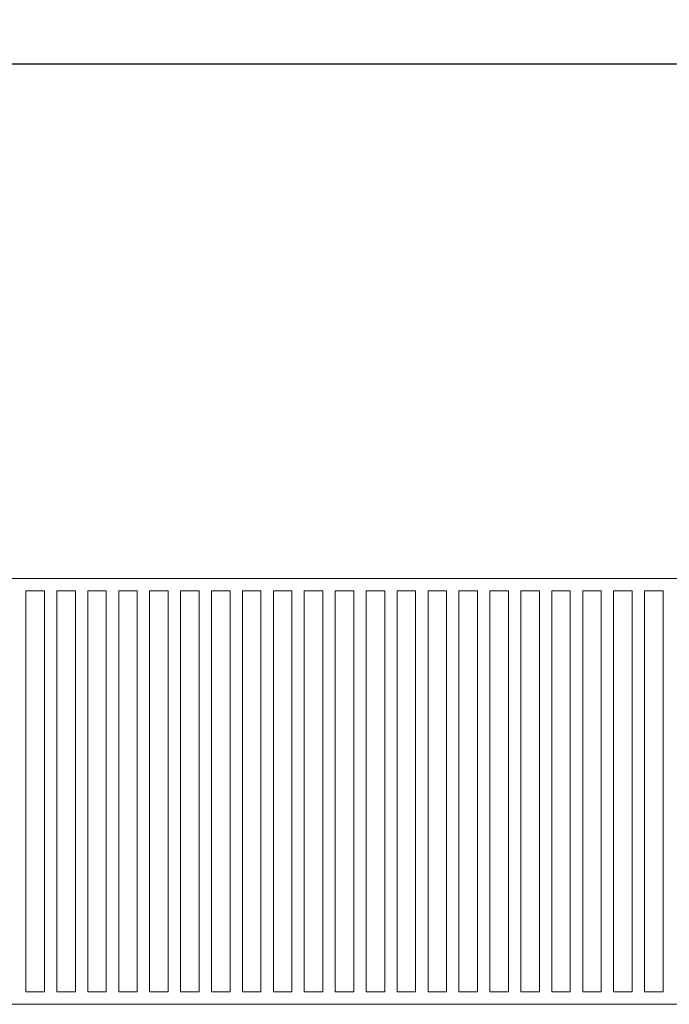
# Model space of a CAD drawing. Header units: inches. Extents: x -96941 to 10978768, y -673 to 1070890.
# Tile 187 of 256: x 61751 to 62276, y 3848 to 4643. Entities that reach past the tile are written whole.
import ezdxf

# ---------------------------------------------------------------- set-up
doc = ezdxf.new("R2010")
doc.units = ezdxf.units.IN
doc.layers.get('Defpoints').update_dxf_attribs({"color": 6, "lineweight": 9})
doc.layers.add('!_A_21_KÓTY', color=3, linetype='Continuous', lineweight=9)
doc.layers.add('!_A_23_ŠRAFY', color=252, linetype='Continuous', lineweight=9)
doc.layers.add('!_A_52_NOVÉ KCIE', color=7, linetype='Continuous', lineweight=13, true_color=0xa30000)
doc.styles.add('Iso CP', font='isocp.shx', dxfattribs={"width": 0.8})
doc.dimstyles.new('1-50', dxfattribs={"dimscale": 50, "dimtxt": 2.5, "dimasz": 1.5, "dimexe": 1.25, "dimexo": 1, "dimtad": 1, "dimdec": 0, "dimrnd": 5, "dimdsep": 46, "dimtxsty": 'Iso CP', "dimblk1": 'OBLIQUE', "dimblk2": 'OBLIQUE', "dimsah": 1, "dimcen": 2.5, "dimclrt": 4, "dimadec": 0, "dimazin": 0, "dimtfac": 1, "dimtdec": 0, "dimtmove": 1, "dimatfit": 3, "dimldrblk": 'OBLIQUE', "dimfxl": 5, "dimfxlon": 1, "dimtfill": 1, "dimtolj": 1, "dimtzin": 0, "dimarcsym": 0})

# ---------------------------------------------------------------- blocks, each defined once
blk = doc.blocks.new('_Oblique')
at = {"color": 0, "linetype": 'ByBlock', "lineweight": -2}
blk.add_line((-0.5, -0.5), (0.5, 0.5), dxfattribs=at)
blk = doc.blocks.new('*D2463')
at = {"layer": '!_A_21_KÓTY', "color": 0, "lineweight": -2, "transparency": 16777216}
for p, q in [((59982.59, 4857.76), (59982.59, 4545.26)), ((62482.59, 4857.76), (62482.59, 4545.26)), ((59982.59, 4607.76), (62482.59, 4607.76))]:
    blk.add_line(p, q, dxfattribs=at)
at = {"layer": 'Defpoints', "color": 0, "transparency": 16777216}
for p in [(59982.59, 5289.83), (62482.59, 5289.83), (62482.59, 4607.76)]:
    blk.add_point(p, dxfattribs=at)
at = {"layer": '!_A_21_KÓTY', "color": 0, "lineweight": -2, "transparency": 16777216, "xscale": 75, "yscale": 75, "zscale": 75, "rotation": 180}
blk.add_blockref('_Oblique', (59982.59, 4607.76), dxfattribs=at)
at = {"layer": '!_A_21_KÓTY', "color": 0, "lineweight": -2, "transparency": 16777216, "xscale": 75, "yscale": 75, "zscale": 75}
blk.add_blockref('_Oblique', (62482.59, 4607.76), dxfattribs=at)
at = {"layer": '!_A_21_KÓTY', "color": 4, "transparency": 16777216, "insert": (61232.59, 4701.52), "char_height": 125, "attachment_point": 5, "style": 'Iso CP', "bg_fill": 3, "box_fill_scale": 1.1, "bg_fill_color": 256, "bg_fill_true_color": 13158600, "bg_fill_transparency": 0}
blk.add_mtext('\\A1;2500', dxfattribs=at)

msp = doc.modelspace()

# ---------------------------------------------------------------- linework, layer by layer
at = {"layer": '!_A_23_ŠRAFY', "color": 14, "true_color": 0xa30000}
for points in [[(61756.233, 3858.126), (61756.233, 4182.126), (61771.233, 4182.126), (61771.233, 3858.126)], [(61781.233, 3858.126), (61781.233, 4182.126), (61796.233, 4182.126), (61796.233, 3858.126)], [(61806.233, 3858.126), (61806.233, 4182.126), (61821.233, 4182.126), (61821.233, 3858.126)], [(61831.233, 3858.126), (61831.233, 4182.126), (61846.233, 4182.126), (61846.233, 3858.126)], [(61856.233, 3858.126), (61856.233, 4182.126), (61871.233, 4182.126), (61871.233, 3858.126)], [(61881.233, 3858.126), (61881.233, 4182.126), (61896.233, 4182.126), (61896.233, 3858.126)], [(61906.233, 3858.126), (61906.233, 4182.126), (61921.233, 4182.126), (61921.233, 3858.126)], [(61931.233, 3858.126), (61931.233, 4182.126), (61946.233, 4182.126), (61946.233, 3858.126)], [(61956.233, 3858.126), (61956.233, 4182.126), (61971.233, 4182.126), (61971.233, 3858.126)], [(61981.233, 3858.126), (61981.233, 4182.126), (61996.233, 4182.126), (61996.233, 3858.126)], [(62006.233, 3858.126), (62006.233, 4182.126), (62021.233, 4182.126), (62021.233, 3858.126)], [(62031.233, 3858.126), (62031.233, 4182.126), (62046.233, 4182.126), (62046.233, 3858.126)], [(62056.233, 3858.126), (62056.233, 4182.126), (62071.233, 4182.126), (62071.233, 3858.126)], [(62081.233, 3858.126), (62081.233, 4182.126), (62096.233, 4182.126), (62096.233, 3858.126)], [(62106.233, 3858.126), (62106.233, 4182.126), (62121.233, 4182.126), (62121.233, 3858.126)], [(62131.233, 3858.126), (62131.233, 4182.126), (62146.233, 4182.126), (62146.233, 3858.126)], [(62156.233, 3858.126), (62156.233, 4182.126), (62171.233, 4182.126), (62171.233, 3858.126)], [(62181.233, 3858.126), (62181.233, 4182.126), (62196.233, 4182.126), (62196.233, 3858.126)], [(62206.233, 3858.126), (62206.233, 4182.126), (62221.233, 4182.126), (62221.233, 3858.126)], [(62231.233, 3858.126), (62231.233, 4182.126), (62246.233, 4182.126), (62246.233, 3858.126)], [(62256.233, 3858.126), (62256.233, 4182.126), (62271.233, 4182.126), (62271.233, 3858.126)]]:
    msp.add_lwpolyline(points, close=True, dxfattribs=at)
at = {"layer": '!_A_52_NOVÉ KCIE'}
msp.add_lwpolyline([(59338.733, 4192.126), (62338.733, 4192.126), (62338.733, 3848.126), (59338.733, 3848.126)], close=True, dxfattribs=at)

# ---------------------------------------------------------------- dimensions: what is measured, and where the dimension line sits
at = {"layer": '!_A_21_KÓTY'}
dim = msp.add_linear_dim(base=(62482.595, 4607.759), p1=(59982.595, 5289.831), p2=(62482.595, 5289.831), dimstyle='1-50', dxfattribs=at)
dim.commit()
dim.dimension.update_dxf_attribs({"geometry": '*D2463', "text_midpoint": (61232.595, 4701.521)})

doc.saveas('drawing.dxf')
